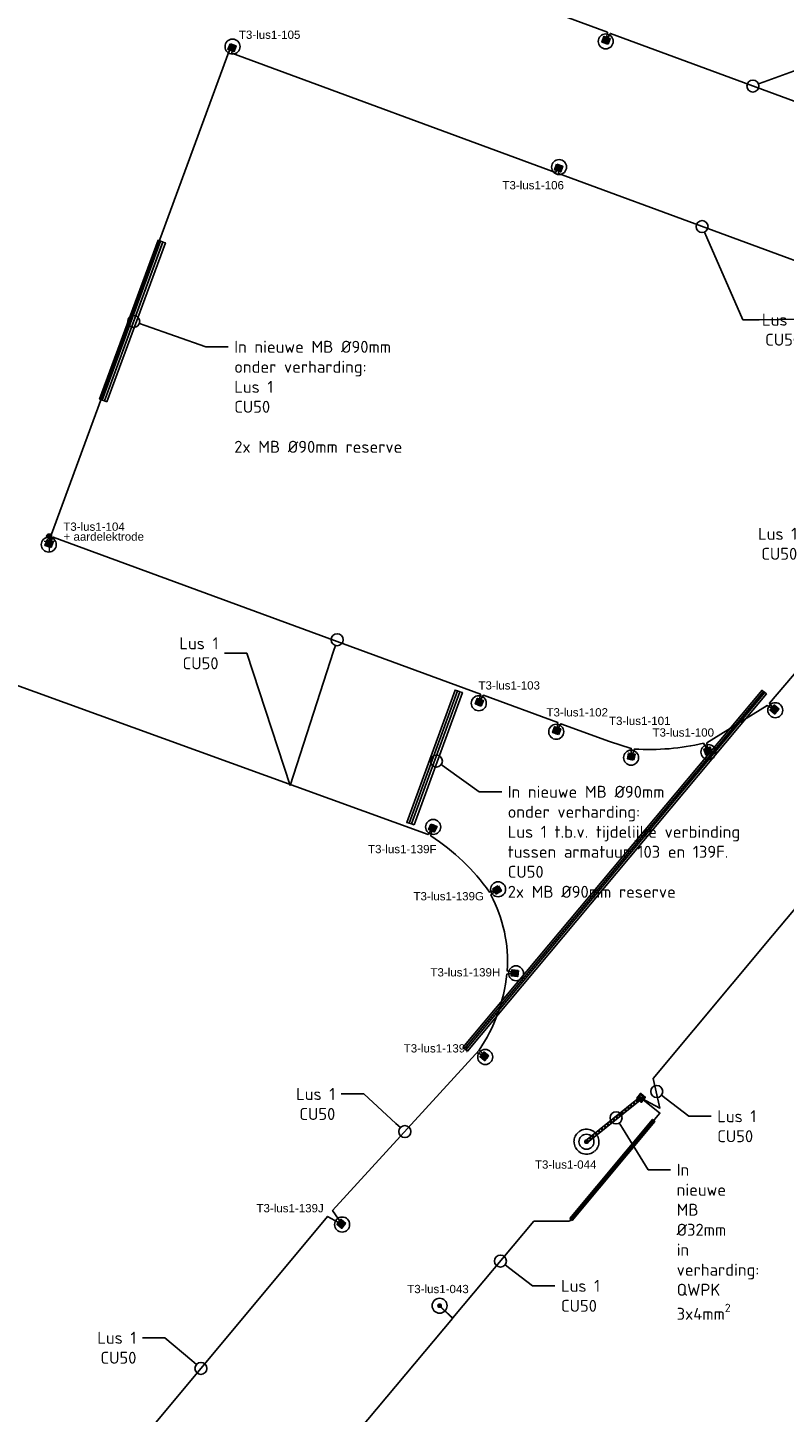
# Model space of a CAD drawing. Header units: metres. Extents: x 176029 to 179341, y 406836 to 408537.
# Tile 20 of 27: x 176556 to 176631, y 407731 to 407869. Entities that reach past the tile are written whole.
import ezdxf
from ezdxf import colors
from ezdxf.entities.mleader import LeaderData, LeaderLine
from ezdxf.math import Vec2, Vec3

# ---------------------------------------------------------------- set-up
doc = ezdxf.new("R2010")
doc.units = ezdxf.units.M
doc.linetypes.add('DASHED2', pattern=[0.375, 0.25, -0.125])
for name, color, linetype in [('aardelectrode', 210, 'Continuous'), ('B-ET-VVV-LUS 1', 253, 'Continuous'), ('N-ET-VVV-LUS 1', 10, 'Continuous'), ('N-ET-VVV-MANTELBUIS', 3, 'Continuous'), ('N-ET-VVV-MONTAGE LUS 8', 1, 'Continuous'), ('opbouw rolbaanlicht', 1, 'Continuous'), ('tekst_labels', 7, 'Continuous')]:
    doc.layers.add(name, color=color, linetype=linetype)
doc.layers.add('Codering armaturen', color=7, linetype='Continuous', lineweight=0)
doc.layers.add('N-ET-Montage-Trafoput nieuw', color=1, linetype='Continuous', lineweight=30)
doc.styles.add('DVD_Standaard_35', font='arial.ttf', dxfattribs={"height": 3.5})
doc.styles.add('NLCS-ISO', font='isocpeur.ttf')
doc.styles.add('Style-ENGINEERING', font='ENGINEERING.shx')

# ---------------------------------------------------------------- blocks, each defined once
blk = doc.blocks.new('opbouw rolbaanlicht')
at = {"layer": 'opbouw rolbaanlicht', "color": 0}
blk.add_circle((0, 0), 0.75, dxfattribs=at)
for points in [[(-0.25, 0), (0.06, 0.24), (0.25, 0)], [(-0.25, 0), (-0.16, 0.2), (0.06, 0.24)], [(-0.25, 0), (-0.23, 0.11), (-0.16, 0.2)], [(-0.25, 0), (0.25, 0), (-0.06, -0.24)], [(-0.06, -0.24), (-0.16, -0.2), (-0.25, 0)], [(-0.16, -0.2), (-0.23, -0.11), (-0.25, 0)], [(-0.16, 0.2), (-0.06, 0.24), (0.06, 0.24)], [(0.25, 0), (0.16, -0.2), (-0.06, -0.24)], [(0.06, 0.24), (0.16, 0.2), (0.25, 0)], [(0.16, 0.2), (0.23, 0.11), (0.25, 0)], [(0.25, 0), (0.23, -0.11), (0.16, -0.2)], [(0.16, -0.2), (0.06, -0.24), (-0.06, -0.24)]]:
    blk.add_solid(points, dxfattribs=at)
blk = doc.blocks.new('_DotBlank')
at = {"color": 0, "linetype": 'ByBlock', "lineweight": -2}
blk.add_line((-0.5, 0), (-1, 0), dxfattribs=at)
blk.add_circle((0, 0), 0.5, dxfattribs=at)
blk = doc.blocks.new('A$C68DF78CD')
for p, q in [((-99, -682), (-115, -670)), ((-101, -668), (-113, -684))]:
    blk.add_line(p, q)
at = {"linetype": 'ByBlock', "lineweight": -2}
for points in [[(147, -836), (-344, -491), (0, 0), (491, -344)], [(135, -766), (-275, -479), (12, -70), (422, -357)], [(134, -759), (-268, -478), (13, -77), (415, -358)], [(-38, -698), (-151, -618), (-131, -589), (-17, -668)], [(-49, -260), (-90, -232), (-3, -109), (38, -137)], [(22, -256), (-19, -227), (-7, -211), (34, -240)], [(308, -405), (267, -377), (279, -360), (320, -389)]]:
    blk.add_lwpolyline(points, close=True, dxfattribs=at)
blk.add_lwpolyline([(-114, -258), (287, -540)], dxfattribs=at)
at = {"linetype": 'ByBlock', "lineweight": -2, "flags": 128}
blk.add_lwpolyline([(-8, -128), (3, -143), (7, -137), (20, -155)], dxfattribs=at)
at = {"linetype": 'ByBlock', "lineweight": -2}
for centre, radius in [((-133, -608), 5.65), ((-65, -240), 4.79), ((-35, -677), 5.65), ((10, -509), 25), ((14, -128), 4.79)]:
    blk.add_circle(centre, radius, dxfattribs=at)
at = {"linetype": 'ByBlock', "lineweight": -2, "extrusion": (0, 0, -1)}
blk.add_solid([(-20, -155), (-11, -149), (-18, -144)], dxfattribs=at)
at = {"linetype": 'ByBlock', "lineweight": -2, "style": 'Style-ENGINEERING'}
for s, height, p in [('PAS OP H.S.', 10.13, (-66, -226)), ('LEVENS-', 10.1, (-53, -234)), ('GEVAARLIJK', 10.1, (-41, -243))]:
    blk.add_text(s, height=height, rotation=54.98752, dxfattribs=at).set_placement(p)
blk = doc.blocks.new('50E03_GZ008$0$verzonken rolbaanlicht')
at = {"layer": 'N-ET-VVV-MONTAGE LUS 8', "color": 0}
blk.add_circle((0, 0), 0.75, dxfattribs=at)
for start, end in [(155.7857, 180), (130.0714, 154.2857), (104.3571, 128.5714), (78.6429, 102.8571), (52.9286, 77.1429), (27.2143, 51.4286), (1.5, 25.7143), (335.7857, 0), (181.5, 205.7143), (207.2143, 231.4286), (232.9286, 257.1429), (258.6429, 282.8571), (284.3571, 308.5714), (310.0714, 334.2857)]:
    blk.add_arc((0, 0), 1.25, start, end, dxfattribs=at)
at = {"layer": 'N-ET-VVV-MONTAGE LUS 8', "color": 4}
for points in [[(-0.25, 0), (-0.16, 0.2), (0.06, 0.24)], [(-0.25, 0), (0.06, 0.24), (0.25, 0)], [(-0.25, 0), (-0.23, 0.11), (-0.16, 0.2)], [(-0.16, -0.2), (-0.23, -0.11), (-0.25, 0)], [(-0.06, -0.24), (-0.16, -0.2), (-0.25, 0)], [(-0.25, 0), (0.25, 0), (-0.06, -0.24)], [(-0.16, 0.2), (-0.06, 0.24), (0.06, 0.24)], [(0.25, 0), (0.16, -0.2), (-0.06, -0.24)], [(0.06, 0.24), (0.16, 0.2), (0.25, 0)], [(0.16, 0.2), (0.23, 0.11), (0.25, 0)], [(0.25, 0), (0.23, -0.11), (0.16, -0.2)], [(0.16, -0.2), (0.06, -0.24), (-0.06, -0.24)]]:
    blk.add_solid(points, dxfattribs=at)
blk = doc.blocks.new('aardelectrode')
at = {"layer": 'aardelectrode', "linetype": 'Continuous', "lineweight": 0}
for p, q in [((-0.5, 0.25), (0.5, 0.25)), ((-0.25, 0.79), (-0.04, 1)), ((-0.25, 0), (0.25, 0)), ((-0.24, 0.66), (0.09, 0.99)), ((-0.17, 0.57), (0.18, 0.93)), ((-0.09, 0.51), (0.23, 0.84)), ((0, 0.5), (0, -0.75)), ((0.04, 0.51), (0.24, 0.71)), ((-0.12, -0.25), (0.13, -0.25))]:
    blk.add_line(p, q, dxfattribs=at)
blk.add_circle((0, 0.75), 0.25, dxfattribs=at)

msp = doc.modelspace()

# ---------------------------------------------------------------- linework, layer by layer
at = {"layer": 'B-ET-VVV-LUS 1', "color": 8}
msp.add_lwpolyline([(176596.777, 407741.549), (176598.066, 407740.276), (176585.814, 407725.63), (176570.475, 407707.295), (176569.029, 407708.374)], dxfattribs=at)
at = {"layer": 'N-ET-VVV-LUS 1'}
for points in [[(176581.169, 407880.861), (176613.556, 407868.924), (176613.447, 407868.132), (176613.858, 407868.802), (176644.887, 407857.355)], [(176716.147, 407881.473), (176703.399, 407866.236), (176692.816, 407853.585), (176686.707, 407846.281), (176685.211, 407847.299), (176686.395, 407845.908), (176676.04, 407833.529), (176657.699, 407811.605), (176656.218, 407812.602), (176657.408, 407811.257), (176650.118, 407802.543), (176641.188, 407791.867), (176640.017, 407793.024), (176641.083, 407791.732), (176630.068, 407778.572), (176618.119, 407764.278), (176618.81, 407761.322), (176616.93, 407762.327)], [(176600.518, 407766.849), (176601.254, 407766.535), (176600.715, 407767.108)]]:
    msp.add_lwpolyline(points, dxfattribs=at)
for points in [[(176639.79, 407843.329), (176608.653, 407854.787), (176608.762, 407855.579), (176608.351, 407854.909), (176575.998, 407866.833), (176576.108, 407867.625), (176575.696, 407866.955), (176557.955, 407818.732), (176557.73, 407817.767), (176558.142, 407818.437), (176600.854, 407802.723), (176600.745, 407801.937), (176601.159, 407802.611), (176608.595, 407799.875), (176608.486, 407799.082), (176608.903, 407799.762), (176613.768, 407797.972), (176615.943, 407797.299), (176615.953, 407796.5), (176616.259, 407797.224, 0.0715918), (176623.15, 407797.805), (176623.611, 407797.056), (176623.502, 407797.835), (176629.534, 407801.572), (176630.243, 407801.202), (176629.751, 407801.815), (176646.073, 407820.965)], [(176558.256, 407717.698), (176585.575, 407750.483), (176587.031, 407749.67), (176586.081, 407751.09), (176600.715, 407767.108, 0.1241985), (176603.503, 407774.716), (176604.297, 407774.811), (176603.545, 407775.04, 0.139381), (176601.897, 407782.633), (176602.509, 407783.147), (176601.755, 407782.926, 0.0954341), (176595.91, 407788.533), (176596.065, 407789.317), (176595.616, 407788.672), (176552.91, 407804.182)]]:
    msp.add_lwpolyline(points, format="xyb", dxfattribs=at)
at = {"layer": 'N-ET-VVV-LUS 1', "color": 8}
msp.add_lwpolyline([(176616.938, 407762.322), (176618.809, 407760.827), (176609.752, 407750), (176606.201, 407750), (176598.109, 407740.328), (176596.777, 407741.549)], dxfattribs=at)
at = {"layer": 'N-ET-VVV-LUS 1', "linetype": 'DASHED2'}
msp.add_lwpolyline([(176611.464, 407757.958), (176616.912, 407762.341)], dxfattribs=at)
at = {"layer": 'N-ET-VVV-MANTELBUIS'}
for points in [[(176563.022, 407832.15), (176568.875, 407848.041), (176568.63, 407848.121), (176562.777, 407832.23)], [(176563.264, 407832.061), (176569.117, 407847.952), (176568.872, 407848.032), (176563.019, 407832.141)], [(176563.506, 407831.972), (176569.359, 407847.863), (176569.114, 407847.943), (176563.261, 407832.052)], [(176593.735, 407789.816), (176598.562, 407803.046), (176598.317, 407803.127), (176593.49, 407789.897)], [(176593.98, 407789.736), (176598.807, 407802.965), (176598.562, 407803.046), (176593.735, 407789.816)], [(176594.225, 407789.655), (176599.052, 407802.885), (176598.807, 407802.965), (176593.98, 407789.736)]]:
    msp.add_lwpolyline(points, close=True, dxfattribs=at)
at = {"layer": 'N-ET-VVV-MANTELBUIS', "color": 8}
for points in [[(176599.115, 407767.393), (176629.018, 407803.115), (176629.164, 407802.994), (176599.261, 407767.272)], [(176599.261, 407767.272), (176629.164, 407802.994), (176629.31, 407802.872), (176599.406, 407767.15)], [(176599.406, 407767.15), (176629.31, 407802.872), (176629.456, 407802.75), (176599.552, 407767.028)], [(176609.799, 407750.287), (176618.078, 407760.184), (176618.307, 407759.972), (176610.028, 407750.075)]]:
    msp.add_lwpolyline(points, close=True, dxfattribs=at)
at = {"layer": 'N-ET-VVV-MANTELBUIS', "color": 210}
msp.add_lwpolyline([(176611.548, 407757.861), (176616.996, 407762.255), (176616.828, 407762.45), (176611.38, 407758.056)], close=True, dxfattribs=at)

# ---------------------------------------------------------------- block references
at = {"layer": 'aardelectrode', "rotation": 0.03817173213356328}
msp.add_blockref('aardelectrode', (176557.73, 407817.767), dxfattribs=at)
at = {"layer": 'B-ET-VVV-LUS 1'}
msp.add_blockref('opbouw rolbaanlicht', (176596.777, 407741.549), dxfattribs=at)
at = {"layer": 'N-ET-Montage-Trafoput nieuw', "linetype": 'Continuous', "xscale": 0.001000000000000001, "yscale": 0.001000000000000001}
for p, rotation in [((176576.208, 407866.997, 0), 194.7637981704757), ((176613.246, 407868.502, 0), 14.76379817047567), ((176608.862, 407854.951, 0), 194.7637981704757), ((176557.554, 407818.165, 0), 14.7637981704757), ((176600.558, 407802.302, 0), 14.7637981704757), ((176629.837, 407801.148, 0), 85.10235725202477), ((176608.298, 407799.446, 0), 14.7637981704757), ((176623.234, 407797.218, 0), 54.29785116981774), ((176615.713, 407796.832, 0), 23.40598821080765), ((176596.236, 407788.937, 0), 190.7727925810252), ((176602.421, 407782.736, 0), 155.0060252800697), ((176603.978, 407774.542, 0), 119.1750339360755), ((176600.828, 407766.463, 0), 85.10235725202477), ((176617.335, 407762.379, 0), 265.1023572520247), ((176586.523, 407749.704, 0), 85.10235725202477)]:
    msp.add_blockref('A$C68DF78CD', p, dxfattribs=dict(at, rotation=rotation))
at = {"layer": 'N-ET-VVV-LUS 1'}
for p in [(176576.068, 407867.487, 0), (176613.385, 407868.012, 0), (176608.723, 407855.441, 0), (176557.694, 407817.676, 0), (176600.697, 407801.812), (176630.344, 407801.114), (176608.438, 407798.957), (176615.924, 407796.369), (176623.653, 407796.929, 0), (176596.132, 407789.435), (176602.627, 407783.201), (176604.417, 407774.799), (176601.336, 407766.429, 0)]:
    msp.add_blockref('opbouw rolbaanlicht', p, dxfattribs=at)
at = {"layer": 'N-ET-VVV-LUS 1', "color": 210}
msp.add_blockref('opbouw rolbaanlicht', (176587.031, 407749.67), dxfattribs=at)
at = {"layer": 'N-ET-VVV-MONTAGE LUS 8', "color": 10}
msp.add_blockref('50E03_GZ008$0$verzonken rolbaanlicht', (176611.464, 407757.958), dxfattribs=at)

# ---------------------------------------------------------------- texts
at = {"layer": 'Codering armaturen', "style": 'DVD_Standaard_35'}
for s, p in [('T3-lus1-105', (176576.707, 407868.264)), ('T3-lus1-106', (176603.058, 407853.214)), ('T3-lus1-104', (176559.145, 407819.062)), ('T3-lus1-103', (176600.662, 407803.184)), ('T3-lus1-102', (176607.463, 407800.492)), ('T3-lus1-101', (176613.713, 407799.637)), ('T3-lus1-100', (176618.066, 407798.475)), ('T3-lus1-139F', (176589.62, 407786.814)), ('T3-lus1-139G', (176594.162, 407782.097)), ('T3-lus1-139H', (176595.858, 407774.486)), ('T3-lus1-139I', (176593.185, 407766.882)), ('T3-lus1-044', (176606.308, 407755.261)), ('T3-lus1-139J', (176578.464, 407750.894))]:
    msp.add_text(s, height=0.82503, rotation=359.99291, dxfattribs=at).set_placement(p)
at = {"layer": 'Codering armaturen', "color": 7, "style": 'DVD_Standaard_35'}
msp.add_text('+ aardelektrode', height=0.82503, rotation=359.9929, dxfattribs=at).set_placement((176559.178, 407818.068))
at = {"layer": 'Codering armaturen', "color": 8, "style": 'DVD_Standaard_35'}
msp.add_text('T3-lus1-043', height=0.82503, rotation=359.99291, dxfattribs=at).set_placement((176593.539, 407742.809))

# ---------------------------------------------------------------- leaders
at = {"layer": 'tekst_labels'}
ml = msp.add_multileader_mtext('Standard', dxfattribs=at)
ml.set_content('Lus 1\\PCU50', color=256, style='NLCS-ISO')
ml.set_leader_properties()
ml.set_arrow_properties(name='DOTBLANK')
ml.build(insert=Vec2(0, 0))
ml.multileader.update_dxf_attribs({"text_left_attachment_type": 3, "text_right_attachment_type": 3, "arrow_head_size": 1.2, "scale": 0.3})
ctx = ml.context
ctx.base_point, ctx.scale, ctx.char_height, ctx.arrow_head_size, ctx.landing_gap_size, ctx.plane_origin = Vec3(176637.3, 407866.245), 0.3, 1.2, 1.2, 0.6, Vec3(176655.844, 407861.312)
ctx.left_attachment, ctx.right_attachment, ctx.text_align_type = 3, 3, 2
notes = []
notes.append((ctx, [(0, (1, 1, 0), (176635.457, 407866.245), (1, 0), 1.843, [(0, [(176649.94, 407855.529)], 0, []), (1, [(176628.101, 407863.547)], 0, [])])]))
ctx.mtext.insert, ctx.mtext.alignment, ctx.mtext.flow_direction = Vec3(176641.5, 407868.845), 3, 5
ml = msp.add_multileader_mtext('Standard', dxfattribs=at)
ml.set_content('Lus 1\\PCU50', color=256, style='NLCS-ISO')
ml.set_leader_properties()
ml.set_arrow_properties(name='DOTBLANK')
ml.build(insert=Vec2(0, 0))
ml.multileader.update_dxf_attribs({"arrow_head_size": 1.2, "scale": 0.3})
ctx = ml.context
ctx.base_point, ctx.scale, ctx.char_height, ctx.arrow_head_size, ctx.landing_gap_size, ctx.plane_origin = Vec3(176628.725, 407840.176), 0.3, 1.2, 1.2, 0.6, Vec3(176647.197, 407833.528)
ctx.text_align_type = 2
notes.append((ctx, [(0, (1, 1, 0), (176627.103, 407840.176), (1, 0), 1.622, [(0, [(176645.113, 407840.261)], 0, []), (1, [(176623.02, 407849.487)], 0, [])])]))
ctx.mtext.insert, ctx.mtext.alignment, ctx.mtext.flow_direction = Vec3(176632.925, 407840.776), 3, 5
ml = msp.add_multileader_mtext('Standard', dxfattribs=at)
ml.set_content('In nieuwe MB Ø90mm ^Jonder verharding:\\PLus 1\\PCU50^J^J2x MB Ø90mm reserve', color=256, style='NLCS-ISO')
ml.set_leader_properties()
ml.set_arrow_properties(name='DOTBLANK')
ml.build(insert=Vec2(0, 0))
ml.multileader.update_dxf_attribs({"arrow_head_size": 1.2, "scale": 0.3})
ctx = ml.context
ctx.base_point, ctx.scale, ctx.char_height, ctx.arrow_head_size, ctx.landing_gap_size, ctx.plane_origin = Vec3(176575.64, 407837.461), 0.3, 1.2, 1.2, 0.6, Vec3(176598.72, 407838.755)
notes.append((ctx, [(0, (1, 1, 0), (176573.398, 407837.461), (1, 0), 2.242, [(0, [(176566.188, 407839.998)], 0, [])])]))
ctx.mtext.insert, ctx.mtext.flow_direction = Vec3(176576.24, 407838.062), 5
ml = msp.add_multileader_mtext('Standard', dxfattribs=at)
ml.set_content('Lus 1\\PCU50', color=256, style='NLCS-ISO')
ml.set_leader_properties()
ml.set_arrow_properties(name='DOTBLANK')
ml.build(insert=Vec2(0, 0))
ml.multileader.update_dxf_attribs({"arrow_head_size": 1.2, "scale": 0.3})
ctx = ml.context
ctx.base_point, ctx.scale, ctx.char_height, ctx.arrow_head_size, ctx.landing_gap_size, ctx.plane_origin = Vec3(176628.336, 407818.759, 0), 0.3, 1.2, 1.2, 0.6, Vec3(176649.963, 407824.386, 0)
ctx.text_align_type = 2
notes.append((ctx, [(1, (1, 1, 0), (176635.378, 407818.759, 0), (-1, 0), 2.242, [(0, [(176637.912, 407811.39, 0)], 0, [])])]))
ctx.mtext.insert, ctx.mtext.alignment, ctx.mtext.flow_direction = Vec3(176632.536, 407819.359, 0), 3, 5
ml = msp.add_multileader_mtext('Standard', dxfattribs=at)
ml.set_content('Lus 1\\PCU50', color=256, style='NLCS-ISO')
ml.set_leader_properties()
ml.set_arrow_properties(name='DOTBLANK')
ml.build(insert=Vec2(0, 0))
ml.multileader.update_dxf_attribs({"text_right_attachment_type": 2, "arrow_head_size": 1.2, "scale": 0.3})
ctx = ml.context
ctx.base_point, ctx.scale, ctx.char_height, ctx.arrow_head_size, ctx.landing_gap_size, ctx.plane_origin = Vec3(176570.471, 407807.806), 0.3, 1.2, 1.2, 0.6, Vec3(176592.438, 407813.952)
ctx.right_attachment, ctx.text_align_type = 2, 2
notes.append((ctx, [(1, (1, 1, 0), (176577.513, 407806.806), (-1, 0), 2.242, [(1, [(176586.534, 407808.169), (176581.817, 407793.572)], 0, [])])]))
ctx.mtext.insert, ctx.mtext.alignment, ctx.mtext.flow_direction = Vec3(176574.671, 407808.406), 3, 5
ml = msp.add_multileader_mtext('Standard', dxfattribs=at)
ml.set_content('In nieuwe MB Ø90mm \\Ponder verharding:\\PLus 1 t.b.v. tijdelijke verbinding^Jtussen armatuur 103 en 139F.\\PCU50^J2x MB Ø90mm reserve', color=256, style='NLCS-ISO')
ml.set_leader_properties()
ml.set_arrow_properties(name='DOTBLANK')
ml.build(insert=Vec2(0, 0))
ml.multileader.update_dxf_attribs({"arrow_head_size": 1.2, "scale": 0.3})
ctx = ml.context
ctx.base_point, ctx.scale, ctx.char_height, ctx.arrow_head_size, ctx.landing_gap_size, ctx.plane_origin = Vec3(176602.984, 407792.954), 0.3, 1.2, 1.2, 0.6, Vec3(176602.359, 407801.809)
notes.append((ctx, [(0, (1, 1, 0), (176600.742, 407792.954), (1, 0), 2.242, [(0, [(176596.455, 407796.026)], 0, [])])]))
ctx.mtext.insert, ctx.mtext.flow_direction = Vec3(176603.584, 407793.554), 5
ml = msp.add_multileader_mtext('Standard', dxfattribs=at)
ml.set_content('Lus 1\\PCU50', color=256, style='NLCS-ISO')
ml.set_leader_properties()
ml.set_arrow_properties(name='DOTBLANK')
ml.build(insert=Vec2(0, 0))
ml.multileader.update_dxf_attribs({"arrow_head_size": 1.2, "scale": 0.3})
ctx = ml.context
ctx.base_point, ctx.scale, ctx.char_height, ctx.arrow_head_size, ctx.landing_gap_size, ctx.plane_origin = Vec3(176582.147, 407762.728), 0.3, 1.2, 1.2, 0.6, Vec3(176599.203, 407764.752)
ctx.text_align_type = 2
notes.append((ctx, [(1, (1, 1, 0), (176589.189, 407762.728), (-1, 0), 2.242, [(0, [(176593.299, 407758.969)], 0, [])])]))
ctx.mtext.insert, ctx.mtext.alignment, ctx.mtext.flow_direction = Vec3(176586.347, 407763.328), 3, 5
ml = msp.add_multileader_mtext('Standard', dxfattribs=at)
ml.set_content('Lus 1\\PCU50', color=256, style='NLCS-ISO')
ml.set_leader_properties()
ml.set_arrow_properties(name='DOTBLANK')
ml.build(insert=Vec2(0, 0))
ml.multileader.update_dxf_attribs({"arrow_head_size": 1.2, "scale": 0.3})
ctx = ml.context
ctx.base_point, ctx.scale, ctx.char_height, ctx.arrow_head_size, ctx.landing_gap_size, ctx.plane_origin = Vec3(176623.935, 407760.505), 0.3, 1.2, 1.2, 0.6, Vec3(176624.387, 407768.763)
notes.append((ctx, [(0, (1, 1, 0), (176621.693, 407760.505), (1, 0), 2.242, [(0, [(176618.484, 407762.98)], 0, [])])]))
ctx.mtext.insert, ctx.mtext.flow_direction = Vec3(176624.535, 407761.105), 5
ml = msp.add_multileader_mtext('Standard', dxfattribs=at)
ml.set_content('\\A1;In nieuwe MB Ø32mm in verharding:\\PQWPK 3x4mm{\\H0.7x;\\S2^ ;}', color=256, style='NLCS-ISO')
ml.set_leader_properties()
ml.set_arrow_properties(name='DOTBLANK')
ml.build(insert=Vec2(0, 0))
ml.multileader.update_dxf_attribs({"arrow_head_size": 1.2, "scale": 0.3})
ctx = ml.context
ctx.base_point, ctx.scale, ctx.char_height, ctx.arrow_head_size, ctx.landing_gap_size, ctx.plane_origin = Vec3(176619.878, 407755.151), 0.3, 1.2, 1.2, 0.6, Vec3(176620.33, 407766.125)
notes.append((ctx, [(0, (1, 1, 0), (176617.636, 407755.151), (1, 0), 2.242, [(0, [(176614.426, 407760.342)], 0, [])])]))
ctx.mtext.insert, ctx.mtext.width, ctx.mtext.flow_direction = Vec3(176620.478, 407755.751), 9.24, 5
ml = msp.add_multileader_mtext('Standard', dxfattribs=at)
ml.set_content('{\\C8;Lus 1\\PCU50}', color=256, style='NLCS-ISO')
ml.set_leader_properties()
ml.set_arrow_properties(name='DOTBLANK')
ml.build(insert=Vec2(0, 0))
ml.multileader.update_dxf_attribs({"arrow_head_size": 1.2, "scale": 0.3})
ctx = ml.context
ctx.base_point, ctx.scale, ctx.char_height, ctx.arrow_head_size, ctx.landing_gap_size, ctx.plane_origin = Vec3(176608.312, 407743.54), 0.3, 1.2, 1.2, 0.6, Vec3(176608.764, 407751.799)
notes.append((ctx, [(0, (1, 1, 0), (176606.07, 407743.54), (1, 0), 2.242, [(0, [(176602.86, 407746.016)], 0, [])])]))
ctx.mtext.insert, ctx.mtext.flow_direction = Vec3(176608.912, 407744.14), 5
ml = msp.add_multileader_mtext('Standard', dxfattribs=at)
ml.set_content('Lus 1\\PCU50', color=256, style='NLCS-ISO')
ml.set_leader_properties()
ml.set_arrow_properties(name='DOTBLANK')
ml.build(insert=Vec2(0, 0))
ml.multileader.update_dxf_attribs({"arrow_head_size": 1.2, "scale": 0.3})
ctx = ml.context
ctx.base_point, ctx.scale, ctx.char_height, ctx.arrow_head_size, ctx.landing_gap_size, ctx.plane_origin = Vec3(176562.26, 407738.348), 0.3, 1.2, 1.2, 0.6, Vec3(176578.818, 407741.071)
ctx.text_align_type = 2
notes.append((ctx, [(1, (1, 1, 0), (176569.302, 407738.348), (-1, 0), 2.242, [(0, [(176572.914, 407735.288)], 0, [])])]))
ctx.mtext.insert, ctx.mtext.alignment, ctx.mtext.flow_direction = Vec3(176566.46, 407738.948), 3, 5
for ctx, leaders in notes:
    for number, flags, end, landing, length, lines in leaders:
        leader = LeaderData()
        leader.index, (leader.has_last_leader_line, leader.has_dogleg_vector, leader.attachment_direction) = number, flags
        leader.last_leader_point, leader.dogleg_vector, leader.dogleg_length = Vec3(end), Vec3(landing), length
        for number, points, colour, breaks in lines:
            line = LeaderLine()
            line.index, line.vertices, line.color, line.breaks = number, Vec3.list(points), colors.encode_raw_color(colour), breaks
            leader.lines.append(line)
        ctx.leaders.append(leader)

doc.saveas('drawing.dxf')
